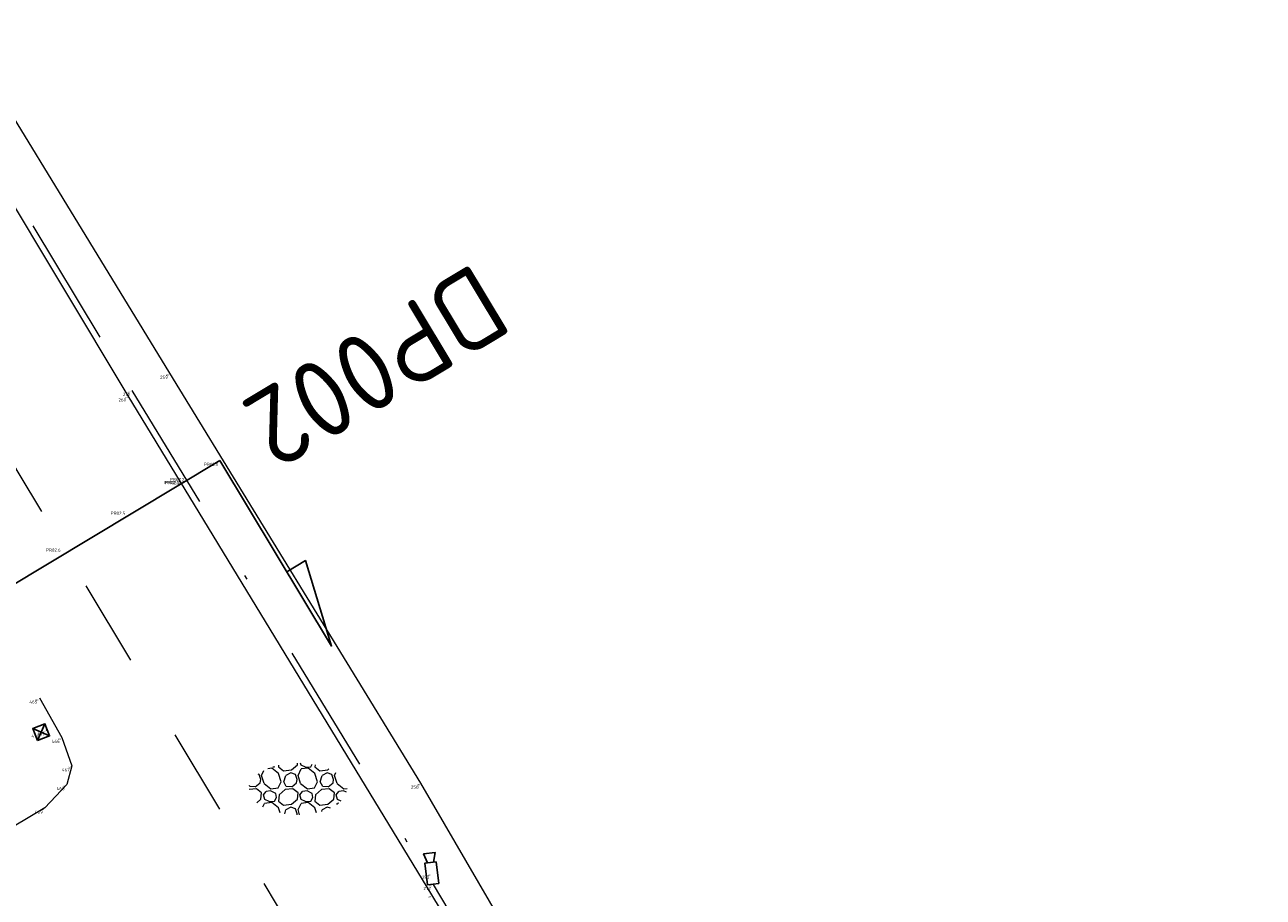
# Model space of a CAD drawing. Header units: metres. Extents: x 127882 to 128093, y 464596 to 464731.
# Tile 28 of 31: x 127939 to 127967, y 464676 to 464696. Entities that reach past the tile are written whole.
import ezdxf
from ezdxf.enums import TextEntityAlignment as Align

# ---------------------------------------------------------------- set-up
doc = ezdxf.new("R2010")
doc.units = ezdxf.units.M
doc.linetypes.add('XX-DASHDOT', pattern=[10, 3, -2, 0, -2, 3])
doc.linetypes.add('XX-HIDDEN', pattern=[4, 2, -2])
for name, color, linetype in [('B-ME-AL-SITUATIEMETING-S @ 1', 7, 'Continuous'), ('B-WE-AL-PROFIELLOCATIE-S', 7, 'Continuous'), ('B-WE-AL-PROFIELLOCATIE-S @ 1', 7, 'Continuous'), ('B-WE-AL-SITUATIEMETING-S @ 1', 7, 'Continuous'), ('X-XX-AL-MEETPUNT_DATA_PUNTNUMMER-T18', 7, 'Continuous')]:
    doc.layers.add(name, color=color, linetype=linetype)
for name, color, linetype, lineweight in [('B-WE-IE-MEUBILAIR_WEGMEUBILAIR_CAMERA-S @ 1', 7, 'Continuous', 25), ('B-WE-IE-TERREINAFSCHEIDING_KUNSTMATIG_HEKWERK-G', 20, 'IE-TERREINAFSCHEIDING-KUNSTMATIG', 18), ('B-WE-RI-HWA_KOLK-S @ 1', 150, 'Continuous', 25), ('B-WE-VH-KANTOPSLUITING_ACHTERKANTBAND-G', 40, 'XX-DASHDOT', 18), ('B-WE-VH-KANTVERHARDING-G', 40, 'Continuous', 18), ('B-WE-VH-MATERIAALGRENS-G', 7, 'XX-HIDDEN', 18), ('B-WE-VH-VERHARDING_HALFVERHARDING-S @ 1', 252, 'Continuous', 25), ('X-XX-AL-MEETPUNT-S @ 1', 7, 'Continuous', 25)]:
    doc.layers.add(name, color=color, linetype=linetype, lineweight=lineweight)
doc.styles.add('NLCS-ISO-ANNOTATIVE-T18', font='NLCS-ISO.ttf', dxfattribs={"height": 1.8})
doc.styles.add('NLCS-ISO-M1000-T18', font='NLCS-ISO.ttf', dxfattribs={"height": 1.8})
doc.linetypes.add('IE-TERREINAFSCHEIDING-KUNSTMATIG', pattern='A,4,[82,NLCS.SHX,S=0.75,R=90,X=0,Y=0],4,-2', length=10)

# ---------------------------------------------------------------- blocks, each defined once
blk = doc.blocks.new('SAL-MEETPUNT_MARKER-SO')
at = {"layer": 'X-XX-AL-MEETPUNT_DATA_PUNTNUMMER-T18', "style": 'NLCS-ISO-ANNOTATIVE-T18'}
blk.add_attdef('PUNTID', text='', height=1.5, dxfattribs=at).set_placement((-1, -2.59), align=Align.RIGHT)
blk = doc.blocks.new('SIE-WEG_CAMERA-SO')
at = {"flags": 128}
blk.add_lwpolyline([(-1.25, -0.66), (1.25, -0.66), (1.25, 0.66), (-1.25, 0.66)], close=True, dxfattribs=at)
blk.add_lwpolyline([(1.25, 0.36), (2.34, 0.66), (2.34, -0.66), (1.25, -0.36)], dxfattribs=at)
blk = doc.blocks.new('B-SRI-KOLK_STRAAT-SO')
at = {"color": 0, "flags": 128}
blk.add_lwpolyline([(-0.75, -0.75), (0.75, -0.75), (0.75, 0.75), (-0.75, 0.75)], close=True, dxfattribs=at)
for points in [[(-0.75, -0.75), (0.75, 0.75)], [(0.75, -0.75), (-0.75, 0.75)]]:
    blk.add_lwpolyline(points, dxfattribs=at)
blk = doc.blocks.new('SAL-MEETPUNT_DUMMY-SO')
at = {"color": 0}
blk.add_point((0, 0), dxfattribs=at)
blk = doc.blocks.new('SVH-HALFVERHARDING_03-SO')
at = {"lineweight": 18, "flags": 128}
for points in [[(-0.08, 2.8), (-0.06, 2.97)], [(0.36, 2.76), (0.3, 2.97)], [(-4.36, 0.72), (-4.29, 1.11), (-4.49, 1.67), (-4.61, 1.72)], [(-4.2, 1.57), (-3.93, 2.14)], [(-3.9, 0.63), (-4.2, 1.57)], [(-3.04, 2.39), (-3.48, 2.34)], [(-2.26, 1.78), (-3.03, 2.39)], [(-2.91, 2.55), (-2.73, 2.57)], [(-2.73, 2.57), (-2.71, 2.61)], [(-2.24, 2.73), (-2.26, 2.57)], [(-2.26, 2.57), (-1.67, 2.11)], [(-1.96, 0.84), (-2.26, 1.79)], [(-1.67, 2.11), (-0.77, 2.21)], [(-1.63, 0.81), (-1.41, 1.55)], [(-0.16, 0.72), (-0.09, 1.11), (-0.29, 1.67), (-0.82, 1.87), (-1.41, 1.55)], [(-0.77, 2.21), (-0.08, 2.8)], [(0, 1.57), (0.35, 2.31)], [(0.3, 0.63), (0, 1.57)], [(1.16, 2.39), (0.35, 2.31)], [(0.87, 2.51), (0.36, 2.76)], [(0.87, 2.51), (1.47, 2.57)], [(1.94, 1.78), (1.17, 2.39)], [(1.47, 2.57), (1.63, 2.85)], [(1.96, 2.79), (1.94, 2.57)], [(1.94, 2.57), (2.53, 2.11)], [(2.24, 0.84), (1.94, 1.79)], [(2.53, 2.11), (3.43, 2.21)], [(2.57, 0.81), (2.79, 1.55)], [(4.04, 0.72), (4.11, 1.11), (3.91, 1.67), (3.38, 1.87), (2.79, 1.55)], [(3.43, 2.21), (3.56, 2.31)], [(4.2, 1.57), (4.35, 1.9)], [(4.5, 0.63), (4.2, 1.57)], [(-4.79, 0.02), (-5.65, -0.07)], [(-5.55, 0.3), (-5.61, 0.4)], [(-4.93, 0.24), (-5.55, 0.3)], [(-4.93, 0.24), (-4.36, 0.72)], [(-4.2, -0.43), (-4.79, 0.02)], [(-3.9, 0.63), (-3.12, 0.02)], [(-3.12, 0.02), (-2.31, 0.11)], [(-2.31, 0.11), (-1.96, 0.84)], [(-1.35, 0.3), (-1.63, 0.81)], [(-0.59, 0.02), (-1.49, -0.07)], [(-0.73, 0.24), (-1.35, 0.3)], [(-0.73, 0.24), (-0.16, 0.72)], [(0, -0.43), (-0.59, 0.02)], [(0.3, 0.63), (1.08, 0.02)], [(1.08, 0.02), (1.89, 0.11)], [(1.89, 0.11), (2.24, 0.84)], [(3.61, 0.02), (2.71, -0.07), (2.01, -0.66)], [(2.85, 0.3), (2.57, 0.81)], [(3.47, 0.24), (2.85, 0.3)], [(3.47, 0.24), (4.04, 0.72)], [(4.2, -0.43), (3.61, 0.02)], [(4.5, 0.63), (5.28, 0.02)], [(5.28, 0.02), (5.65, 0.06)], [(-4.77, -1.59), (-4.28, -1.17)], [(-4.28, -1.17), (-4.2, -0.43)], [(-4, -0.67), (-3.68, -0.28)], [(-3.84, -1.21), (-4, -0.67)], [(-3.33, -1.46), (-3.84, -1.21)], [(-3.16, -0.22), (-3.68, -0.28)], [(-3.33, -1.46), (-2.73, -1.4)], [(-2.56, -0.51), (-3.16, -0.22)], [(-2.73, -1.4), (-2.5, -0.99), (-2.56, -0.51)], [(-2.19, -0.66), (-2.26, -1.4)], [(-2.26, -1.4), (-1.67, -1.86)], [(-1.49, -0.07), (-2.19, -0.66)], [(-0.77, -1.76), (-0.08, -1.17)], [(-0.08, -1.17), (0, -0.43)], [(0.2, -0.67), (0.52, -0.28)], [(0.36, -1.21), (0.2, -0.67)], [(0.87, -1.46), (0.36, -1.21)], [(1.04, -0.22), (0.52, -0.28)], [(0.87, -1.46), (1.47, -1.4)], [(1.64, -0.51), (1.04, -0.22)], [(1.47, -1.4), (1.7, -0.99), (1.64, -0.51)], [(2.01, -0.66), (1.94, -1.4)], [(1.94, -1.4), (2.53, -1.86)], [(3.43, -1.76), (4.12, -1.17)], [(4.12, -1.17), (4.2, -0.43)], [(4.4, -0.67), (4.72, -0.28)], [(4.56, -1.21), (4.4, -0.67)], [(4.96, -1.41), (4.56, -1.21)], [(5.24, -0.22), (4.72, -0.28)], [(5.59, -0.39), (5.24, -0.22)], [(-4.05, -2.07), (-3.85, -1.66)], [(-3.04, -1.58), (-3.85, -1.66)], [(-2.26, -2.19), (-3.03, -1.58)], [(-2.07, -2.77), (-2.26, -2.18)], [(-1.67, -1.86), (-0.77, -1.76)], [(-1.54, -2.86), (-1.41, -2.42)], [(-0.11, -2.97), (-0.09, -2.86), (-0.29, -2.29), (-0.82, -2.1), (-1.41, -2.42)], [(0, -2.39), (0.35, -1.66)], [(0.18, -2.97), (0, -2.39)], [(1.16, -1.58), (0.35, -1.66)], [(1.94, -2.19), (1.17, -1.58)], [(2.13, -2.75), (1.94, -2.18)], [(2.53, -1.86), (3.43, -1.76)], [(2.74, -2.59), (2.79, -2.42)], [(3.73, -2.23), (3.38, -2.1), (2.79, -2.42)], [(4.49, -1.8), (4.55, -1.66)], [(4.69, -1.65), (4.55, -1.66)]]:
    blk.add_lwpolyline(points, dxfattribs=at)
at = {"lineweight": 18, "style": 'NLCS-ISO-M1000-T18'}
blk.add_attdef('KLEUR', text='', height=1.8, dxfattribs=at).set_placement((7.3, 0), align=Align.MIDDLE_LEFT)
blk = doc.blocks.new('SAL-PROFIEL_LOCATIE_LINKS-SO')
at = {"color": 0, "linetype": 'ByBlock', "lineweight": -2}
blk.add_lwpolyline([(0, 0), (0, 5), (-0.5, 3), (0, 3)], dxfattribs=at)
at = {"color": 0, "linetype": 'ByBlock', "lineweight": -2, "style": 'NLCS-ISO-ANNOTATIVE-T18'}
blk.add_attdef('PROFNUMMER', text='', height=1.8, dxfattribs=at).set_placement((-1, 0), align=Align.MIDDLE_RIGHT)

msp = doc.modelspace()

# ---------------------------------------------------------------- linework, layer by layer
at = {"layer": 'B-WE-AL-PROFIELLOCATIE-S'}
msp.add_lwpolyline([(127943.309, 464685.63), (127904.833, 464662.476)], dxfattribs=at)
at = {"layer": 'B-WE-IE-TERREINAFSCHEIDING_KUNSTMATIG_HEKWERK-G'}
msp.add_polyline3d([(127948.713, 464629.684, -0.41), (127946.66, 464632.953, -0.34), (127955.425, 464638.171, -0.351), (127967.381, 464645.357, -0.268), (127967.302, 464645.544, -0.21), (127959.751, 464657.92, -0.255), (127954.53, 464666.865, -0.214), (127947.948, 464678.181, -0.216), (127942.158, 464687.64, -0.117), (127936.08, 464697.594, 0.021), (127928.358, 464710.438, 0.327)], dxfattribs=at)
at = {"layer": 'B-WE-VH-KANTOPSLUITING_ACHTERKANTBAND-G'}
msp.add_polyline3d([(127931.129, 464704.123, 0.092), (127935.328, 464697.122, -0.003), (127941.278, 464687.246, -0.059), (127948.226, 464675.842, -0.224), (127953.996, 464666.306, -0.241), (127959.198, 464657.67, -0.349), (127964.467, 464648.907, -0.404)], dxfattribs=at)
at = {"layer": 'B-WE-VH-KANTVERHARDING-G'}
msp.add_polyline3d([(127964.292, 464648.947, -0.447), (127959.162, 464657.487, -0.415), (127953.74, 464666.439, -0.301), (127948.2, 464675.601, -0.27), (127941.194, 464687.119, -0.141), (127935.224, 464697.078, -0.055), (127930.967, 464704.138, 0.022)], dxfattribs=at)
at = {"layer": 'B-WE-VH-MATERIAALGRENS-G'}
for points in [[(127961.326, 464647.764, -0.511), (127956.448, 464655.886, -0.475), (127951.189, 464664.593, -0.372), (127945.356, 464674.149, -0.327), (127938.68, 464685.322, -0.227), (127932.773, 464694.993, -0.187)], [(127905.546, 464669.518, -0.254), (127907.733, 464670.954, -0.207), (127917.67, 464676.897, -0.226), (127927.189, 464682.574, -0.226), (127933.914, 464686.591, -0.231), (127934.218, 464686.74, -0.233), (127934.948, 464686.701, -0.242), (127935.411, 464686.314, -0.241), (127939.146, 464680.147, -0.414), (127939.663, 464679.238, -0.389), (127939.896, 464678.581, -0.431), (127939.777, 464678.148, -0.439), (127939.274, 464677.608, -0.447), (127932.574, 464673.627, -0.532), (127923.152, 464667.996, -0.549), (127912.818, 464661.832, -0.48)]]:
    msp.add_polyline3d(points, dxfattribs=at)

# ---------------------------------------------------------------- block references
at = {"layer": 'B-ME-AL-SITUATIEMETING-S @ 1'}
ref = msp.add_blockref('SAL-MEETPUNT_MARKER-SO', (127942.158, 464687.64, -0.117), dxfattribs=dict(at, xscale=0.02, yscale=0.02, zscale=0.02))
ref.add_attrib('PUNTID', '259', dxfattribs={"layer": 'X-XX-AL-MEETPUNT_DATA_PUNTNUMMER-T18', "height": 0.03, "style": 'NLCS-ISO-ANNOTATIVE-T18'}).set_placement((127942.138, 464687.588, -0.117), align=Align.RIGHT)
ref = msp.add_blockref('SAL-MEETPUNT_MARKER-SO', (127941.278, 464687.246, -0.059), dxfattribs=dict(at, xscale=0.02, yscale=0.02, zscale=0.02))
ref.add_attrib('PUNTID', '271', dxfattribs={"layer": 'X-XX-AL-MEETPUNT_DATA_PUNTNUMMER-T18', "height": 0.03, "style": 'NLCS-ISO-ANNOTATIVE-T18'}).set_placement((127941.258, 464687.194, -0.059), align=Align.RIGHT)
ref = msp.add_blockref('SAL-MEETPUNT_MARKER-SO', (127941.194, 464687.119, -0.141), dxfattribs=dict(at, xscale=0.02, yscale=0.02, zscale=0.02))
ref.add_attrib('PUNTID', '260', dxfattribs={"layer": 'X-XX-AL-MEETPUNT_DATA_PUNTNUMMER-T18', "height": 0.03, "style": 'NLCS-ISO-ANNOTATIVE-T18'}).set_placement((127941.174, 464687.067, -0.141), align=Align.RIGHT)
ref = msp.add_blockref('SAL-MEETPUNT_MARKER-SO', (127939.146, 464680.147, -0.414), dxfattribs=dict(at, xscale=0.02, yscale=0.02, zscale=0.02))
ref.add_attrib('PUNTID', '465', dxfattribs={"layer": 'X-XX-AL-MEETPUNT_DATA_PUNTNUMMER-T18', "height": 0.03, "style": 'NLCS-ISO-ANNOTATIVE-T18'}).set_placement((127939.126, 464680.095, -0.414), align=Align.RIGHT)
ref = msp.add_blockref('SAL-MEETPUNT_MARKER-SO', (127939.187, 464679.357, -0.433), dxfattribs=dict(at, xscale=0.02, yscale=0.02, zscale=0.02))
ref.add_attrib('PUNTID', '470', dxfattribs={"layer": 'X-XX-AL-MEETPUNT_DATA_PUNTNUMMER-T18', "height": 0.03, "style": 'NLCS-ISO-ANNOTATIVE-T18'}).set_placement((127939.167, 464679.306, -0.433), align=Align.RIGHT)
ref = msp.add_blockref('SAL-MEETPUNT_MARKER-SO', (127939.315, 464679.407, -0.436), dxfattribs=dict(at, xscale=0.02, yscale=0.02, zscale=0.02))
ref.add_attrib('PUNTID', '471', dxfattribs={"layer": 'X-XX-AL-MEETPUNT_DATA_PUNTNUMMER-T18', "height": 0.03, "style": 'NLCS-ISO-ANNOTATIVE-T18'}).set_placement((127939.295, 464679.355, -0.436), align=Align.RIGHT)
ref = msp.add_blockref('SAL-MEETPUNT_MARKER-SO', (127939.663, 464679.238, -0.389), dxfattribs=dict(at, xscale=0.02, yscale=0.02, zscale=0.02))
ref.add_attrib('PUNTID', '466', dxfattribs={"layer": 'X-XX-AL-MEETPUNT_DATA_PUNTNUMMER-T18', "height": 0.03, "style": 'NLCS-ISO-ANNOTATIVE-T18'}).set_placement((127939.643, 464679.187, -0.389), align=Align.RIGHT)
ref = msp.add_blockref('SAL-MEETPUNT_MARKER-SO', (127939.896, 464678.581, -0.431), dxfattribs=dict(at, xscale=0.02, yscale=0.02, zscale=0.02))
ref.add_attrib('PUNTID', '467', dxfattribs={"layer": 'X-XX-AL-MEETPUNT_DATA_PUNTNUMMER-T18', "height": 0.03, "style": 'NLCS-ISO-ANNOTATIVE-T18'}).set_placement((127939.876, 464678.529, -0.431), align=Align.RIGHT)
ref = msp.add_blockref('SAL-MEETPUNT_MARKER-SO', (127939.777, 464678.148, -0.439), dxfattribs=dict(at, xscale=0.02, yscale=0.02, zscale=0.02))
ref.add_attrib('PUNTID', '468', dxfattribs={"layer": 'X-XX-AL-MEETPUNT_DATA_PUNTNUMMER-T18', "height": 0.03, "style": 'NLCS-ISO-ANNOTATIVE-T18'}).set_placement((127939.757, 464678.096, -0.439), align=Align.RIGHT)
ref = msp.add_blockref('SAL-MEETPUNT_MARKER-SO', (127947.948, 464678.181, -0.216), dxfattribs=dict(at, xscale=0.02, yscale=0.02, zscale=0.02))
ref.add_attrib('PUNTID', '258', dxfattribs={"layer": 'X-XX-AL-MEETPUNT_DATA_PUNTNUMMER-T18', "height": 0.03, "style": 'NLCS-ISO-ANNOTATIVE-T18'}).set_placement((127947.928, 464678.129, -0.216), align=Align.RIGHT)
ref = msp.add_blockref('SAL-MEETPUNT_MARKER-SO', (127939.274, 464677.608, -0.447), dxfattribs=dict(at, xscale=0.02, yscale=0.02, zscale=0.02))
ref.add_attrib('PUNTID', '469', dxfattribs={"layer": 'X-XX-AL-MEETPUNT_DATA_PUNTNUMMER-T18', "height": 0.03, "style": 'NLCS-ISO-ANNOTATIVE-T18'}).set_placement((127939.254, 464677.557, -0.447), align=Align.RIGHT)
ref = msp.add_blockref('SAL-MEETPUNT_MARKER-SO', (127948.197, 464676.1, -0.2), dxfattribs=dict(at, xscale=0.02, yscale=0.02, zscale=0.02))
ref.add_attrib('PUNTID', '257', dxfattribs={"layer": 'X-XX-AL-MEETPUNT_DATA_PUNTNUMMER-T18', "height": 0.03, "style": 'NLCS-ISO-ANNOTATIVE-T18'}).set_placement((127948.177, 464676.048, -0.2), align=Align.RIGHT)
ref = msp.add_blockref('SAL-MEETPUNT_MARKER-SO', (127948.226, 464675.842, -0.224), dxfattribs=dict(at, xscale=0.02, yscale=0.02, zscale=0.02))
ref.add_attrib('PUNTID', '272', dxfattribs={"layer": 'X-XX-AL-MEETPUNT_DATA_PUNTNUMMER-T18', "height": 0.03, "style": 'NLCS-ISO-ANNOTATIVE-T18'}).set_placement((127948.206, 464675.79, -0.224), align=Align.RIGHT)
ref = msp.add_blockref('SAL-MEETPUNT_MARKER-SO', (127948.2, 464675.601, -0.27), dxfattribs=dict(at, xscale=0.02, yscale=0.02, zscale=0.02))
ref.add_attrib('PUNTID', '256', dxfattribs={"layer": 'X-XX-AL-MEETPUNT_DATA_PUNTNUMMER-T18', "height": 0.03, "style": 'NLCS-ISO-ANNOTATIVE-T18'}).set_placement((127948.18, 464675.549, -0.27), align=Align.RIGHT)
at = {"layer": 'B-WE-AL-PROFIELLOCATIE-S @ 1', "rotation": 211.0380892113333}
msp.add_blockref('SAL-PROFIEL_LOCATIE_LINKS-SO', (127943.309, 464685.63), dxfattribs=at).add_auto_attribs({'PROFNUMMER': 'DP002'})
at = {"layer": 'B-WE-AL-SITUATIEMETING-S @ 1'}
ref = msp.add_blockref('SAL-MEETPUNT_MARKER-SO', (127942.158, 464687.64, -0.117), dxfattribs=dict(at, xscale=0.05, yscale=0.05, zscale=0.05))
ref.add_attrib('PUNTID', '259', dxfattribs={"layer": 'X-XX-AL-MEETPUNT_DATA_PUNTNUMMER-T18', "height": 0.075, "style": 'NLCS-ISO-ANNOTATIVE-T18'}).set_placement((127942.108, 464687.51, -0.117), align=Align.RIGHT)
ref = msp.add_blockref('SAL-MEETPUNT_MARKER-SO', (127941.278, 464687.246, -0.059), dxfattribs=dict(at, xscale=0.05, yscale=0.05, zscale=0.05))
ref.add_attrib('PUNTID', '271', dxfattribs={"layer": 'X-XX-AL-MEETPUNT_DATA_PUNTNUMMER-T18', "height": 0.075, "style": 'NLCS-ISO-ANNOTATIVE-T18'}).set_placement((127941.228, 464687.116, -0.059), align=Align.RIGHT)
ref = msp.add_blockref('SAL-MEETPUNT_MARKER-SO', (127941.194, 464687.119, -0.141), dxfattribs=dict(at, xscale=0.05, yscale=0.05, zscale=0.05))
ref.add_attrib('PUNTID', '260', dxfattribs={"layer": 'X-XX-AL-MEETPUNT_DATA_PUNTNUMMER-T18', "height": 0.075, "style": 'NLCS-ISO-ANNOTATIVE-T18'}).set_placement((127941.144, 464686.989, -0.141), align=Align.RIGHT)
ref = msp.add_blockref('SAL-MEETPUNT_MARKER-SO', (127943.309, 464685.63, 0.004), dxfattribs=dict(at, xscale=0.05, yscale=0.05, zscale=0.05))
ref.add_attrib('PUNTID', 'PR02.1', dxfattribs={"layer": 'X-XX-AL-MEETPUNT_DATA_PUNTNUMMER-T18', "height": 0.075, "style": 'NLCS-ISO-ANNOTATIVE-T18'}).set_placement((127943.259, 464685.5, 0.004), align=Align.RIGHT)
ref = msp.add_blockref('SAL-MEETPUNT_MARKER-SO', (127942.539, 464685.279, -0.142), dxfattribs=dict(at, xscale=0.05, yscale=0.05, zscale=0.05))
ref.add_attrib('PUNTID', 'PR02.2', dxfattribs={"layer": 'X-XX-AL-MEETPUNT_DATA_PUNTNUMMER-T18', "height": 0.075, "style": 'NLCS-ISO-ANNOTATIVE-T18'}).set_placement((127942.489, 464685.15, -0.142), align=Align.RIGHT)
ref = msp.add_blockref('SAL-MEETPUNT_MARKER-SO', (127942.418, 464685.21, -0.206), dxfattribs=dict(at, xscale=0.05, yscale=0.05, zscale=0.05))
ref.add_attrib('PUNTID', 'PR02.4', dxfattribs={"layer": 'X-XX-AL-MEETPUNT_DATA_PUNTNUMMER-T18', "height": 0.075, "style": 'NLCS-ISO-ANNOTATIVE-T18'}).set_placement((127942.368, 464685.081, -0.206), align=Align.RIGHT)
ref = msp.add_blockref('SAL-MEETPUNT_MARKER-SO', (127942.432, 464685.208, -0.118), dxfattribs=dict(at, xscale=0.05, yscale=0.05, zscale=0.05))
ref.add_attrib('PUNTID', 'PR02.3', dxfattribs={"layer": 'X-XX-AL-MEETPUNT_DATA_PUNTNUMMER-T18', "height": 0.075, "style": 'NLCS-ISO-ANNOTATIVE-T18'}).set_placement((127942.382, 464685.078, -0.118), align=Align.RIGHT)
ref = msp.add_blockref('SAL-MEETPUNT_MARKER-SO', (127941.174, 464684.504, -0.237), dxfattribs=dict(at, xscale=0.05, yscale=0.05, zscale=0.05))
ref.add_attrib('PUNTID', 'PR02.5', dxfattribs={"layer": 'X-XX-AL-MEETPUNT_DATA_PUNTNUMMER-T18', "height": 0.075, "style": 'NLCS-ISO-ANNOTATIVE-T18'}).set_placement((127941.124, 464684.374, -0.237), align=Align.RIGHT)
ref = msp.add_blockref('SAL-MEETPUNT_MARKER-SO', (127939.684, 464683.652, -0.269), dxfattribs=dict(at, xscale=0.05, yscale=0.05, zscale=0.05))
ref.add_attrib('PUNTID', 'PR02.6', dxfattribs={"layer": 'X-XX-AL-MEETPUNT_DATA_PUNTNUMMER-T18', "height": 0.075, "style": 'NLCS-ISO-ANNOTATIVE-T18'}).set_placement((127939.634, 464683.523, -0.269), align=Align.RIGHT)
ref = msp.add_blockref('SAL-MEETPUNT_MARKER-SO', (127939.146, 464680.147, -0.414), dxfattribs=dict(at, xscale=0.05, yscale=0.05, zscale=0.05))
ref.add_attrib('PUNTID', '465', dxfattribs={"layer": 'X-XX-AL-MEETPUNT_DATA_PUNTNUMMER-T18', "height": 0.075, "style": 'NLCS-ISO-ANNOTATIVE-T18'}).set_placement((127939.096, 464680.018, -0.414), align=Align.RIGHT)
ref = msp.add_blockref('SAL-MEETPUNT_MARKER-SO', (127939.187, 464679.357, -0.433), dxfattribs=dict(at, xscale=0.05, yscale=0.05, zscale=0.05))
ref.add_attrib('PUNTID', '470', dxfattribs={"layer": 'X-XX-AL-MEETPUNT_DATA_PUNTNUMMER-T18', "height": 0.075, "style": 'NLCS-ISO-ANNOTATIVE-T18'}).set_placement((127939.137, 464679.228, -0.433), align=Align.RIGHT)
ref = msp.add_blockref('SAL-MEETPUNT_MARKER-SO', (127939.315, 464679.407, -0.436), dxfattribs=dict(at, xscale=0.05, yscale=0.05, zscale=0.05))
ref.add_attrib('PUNTID', '471', dxfattribs={"layer": 'X-XX-AL-MEETPUNT_DATA_PUNTNUMMER-T18', "height": 0.075, "style": 'NLCS-ISO-ANNOTATIVE-T18'}).set_placement((127939.265, 464679.277, -0.436), align=Align.RIGHT)
ref = msp.add_blockref('SAL-MEETPUNT_MARKER-SO', (127939.663, 464679.238, -0.389), dxfattribs=dict(at, xscale=0.05, yscale=0.05, zscale=0.05))
ref.add_attrib('PUNTID', '466', dxfattribs={"layer": 'X-XX-AL-MEETPUNT_DATA_PUNTNUMMER-T18', "height": 0.075, "style": 'NLCS-ISO-ANNOTATIVE-T18'}).set_placement((127939.613, 464679.109, -0.389), align=Align.RIGHT)
ref = msp.add_blockref('SAL-MEETPUNT_MARKER-SO', (127939.896, 464678.581, -0.431), dxfattribs=dict(at, xscale=0.05, yscale=0.05, zscale=0.05))
ref.add_attrib('PUNTID', '467', dxfattribs={"layer": 'X-XX-AL-MEETPUNT_DATA_PUNTNUMMER-T18', "height": 0.075, "style": 'NLCS-ISO-ANNOTATIVE-T18'}).set_placement((127939.846, 464678.452, -0.431), align=Align.RIGHT)
ref = msp.add_blockref('SAL-MEETPUNT_MARKER-SO', (127939.777, 464678.148, -0.439), dxfattribs=dict(at, xscale=0.05, yscale=0.05, zscale=0.05))
ref.add_attrib('PUNTID', '468', dxfattribs={"layer": 'X-XX-AL-MEETPUNT_DATA_PUNTNUMMER-T18', "height": 0.075, "style": 'NLCS-ISO-ANNOTATIVE-T18'}).set_placement((127939.727, 464678.018, -0.439), align=Align.RIGHT)
ref = msp.add_blockref('SAL-MEETPUNT_MARKER-SO', (127947.948, 464678.181, -0.216), dxfattribs=dict(at, xscale=0.05, yscale=0.05, zscale=0.05))
ref.add_attrib('PUNTID', '258', dxfattribs={"layer": 'X-XX-AL-MEETPUNT_DATA_PUNTNUMMER-T18', "height": 0.075, "style": 'NLCS-ISO-ANNOTATIVE-T18'}).set_placement((127947.898, 464678.052, -0.216), align=Align.RIGHT)
ref = msp.add_blockref('SAL-MEETPUNT_MARKER-SO', (127939.274, 464677.608, -0.447), dxfattribs=dict(at, xscale=0.05, yscale=0.05, zscale=0.05))
ref.add_attrib('PUNTID', '469', dxfattribs={"layer": 'X-XX-AL-MEETPUNT_DATA_PUNTNUMMER-T18', "height": 0.075, "style": 'NLCS-ISO-ANNOTATIVE-T18'}).set_placement((127939.224, 464677.479, -0.447), align=Align.RIGHT)
ref = msp.add_blockref('SAL-MEETPUNT_MARKER-SO', (127948.197, 464676.1, -0.2), dxfattribs=dict(at, xscale=0.05, yscale=0.05, zscale=0.05))
ref.add_attrib('PUNTID', '257', dxfattribs={"layer": 'X-XX-AL-MEETPUNT_DATA_PUNTNUMMER-T18', "height": 0.075, "style": 'NLCS-ISO-ANNOTATIVE-T18'}).set_placement((127948.147, 464675.971, -0.2), align=Align.RIGHT)
ref = msp.add_blockref('SAL-MEETPUNT_MARKER-SO', (127948.226, 464675.842, -0.224), dxfattribs=dict(at, xscale=0.05, yscale=0.05, zscale=0.05))
ref.add_attrib('PUNTID', '272', dxfattribs={"layer": 'X-XX-AL-MEETPUNT_DATA_PUNTNUMMER-T18', "height": 0.075, "style": 'NLCS-ISO-ANNOTATIVE-T18'}).set_placement((127948.176, 464675.712, -0.224), align=Align.RIGHT)
at = {"layer": 'B-WE-IE-MEUBILAIR_WEGMEUBILAIR_CAMERA-S @ 1', "xscale": 0.2, "yscale": 0.2, "zscale": 0.2, "rotation": 96.81476260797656}
msp.add_blockref('SIE-WEG_CAMERA-SO', (127948.197, 464676.1, -0.2), dxfattribs=at)
at = {"layer": 'B-WE-RI-HWA_KOLK-S @ 1', "xscale": 0.2, "yscale": 0.2, "zscale": 0.2, "rotation": 21.11851773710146}
msp.add_blockref('B-SRI-KOLK_STRAAT-SO', (127939.187, 464679.357, -0.433), dxfattribs=at)
at = {"layer": 'B-WE-VH-VERHARDING_HALFVERHARDING-S @ 1', "xscale": 0.2, "yscale": 0.2, "zscale": 0.2}
msp.add_blockref('SVH-HALFVERHARDING_03-SO', (127945.112, 464678.047, -0.319), dxfattribs=at)
at = {"layer": 'X-XX-AL-MEETPUNT-S @ 1'}
msp.add_blockref('SAL-MEETPUNT_DUMMY-SO', (127939.315, 464679.407, -0.436), dxfattribs=at)

doc.saveas('drawing.dxf')
